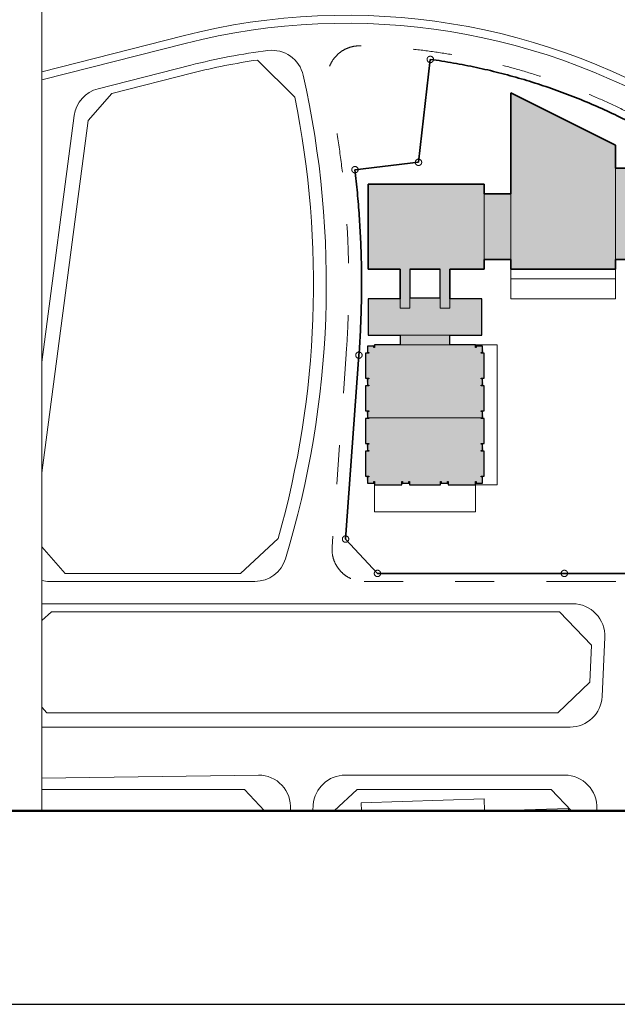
# Model space of a CAD drawing. Extents: x 297125 to 381225, y 1257649 to 1317049.
# Tile 20 of 42: x 373978 to 376963, y 1278249 to 1283170. Entities that reach past the tile are written whole.
import ezdxf

# ---------------------------------------------------------------- set-up
doc = ezdxf.new("R2010")
doc.units = 0
doc.header["$LTSCALE"] = 1000
for name, pattern in [('图框$0$S-REF-FREAM-A1+150+1.75$0$DGN Style 1', [2.553209, 0.004248, -2.54896]), ('图框$0$S-REF-FREAM-A1+150+1.75$0$DGN Style 4', [1.04214, 0.520745, -0.260372, 0.000650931, -0.260372]), ('图框$0$S-REF-FREAM-A1+150+1.75$0$DGN Style 5', [0.455652, 0.195279, -0.260372]), ('图框$0$S-REF-FREAM-A1+150+1.75$0$DGN Style 6', [1.238071, 0.000650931, -0.260372, 0.455652, -0.260372, 0.000650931, -0.260372])]:
    doc.linetypes.add(name, pattern=pattern)
doc.layers.get('0').update_dxf_attribs({"linetype": 'CONTINUOUS'})
doc.layers.add('图框$0$S-REF-FREAM-A1+150+1.75$0$A-ASIS', color=6, linetype='CONTINUOUS', plot=False)
for name, color, linetype, lineweight in [('图框$0$S-REF-FREAM-A1+150+1.75$0$A-b-a0sh-S - A-Z010-G-TtlB', 2, 'CONTINUOUS', 13), ('图框$0$S-REF-FREAM-A1+150+1.75$0$A-G2-G-Bldg-RFL', 7, '图框$0$S-REF-FREAM-A1+150+1.75$0$DGN Style 1', 18), ('图框$0$S-REF-FREAM-A1+150+1.75$0$A-G25 JH1-G-WallCladGlazGlas', 4, 'CONTINUOUS', 13), ('图框$0$S-REF-FREAM-A1+150+1.75$0$A-G72-G-SiteEncl', 7, '图框$0$S-REF-FREAM-A1+150+1.75$0$DGN Style 6', 13), ('图框$0$S-REF-FREAM-A1+150+1.75$0$A-XX-p-key - A-G24-G-Roof', 4, 'CONTINUOUS', 25), ('图框$0$S-REF-FREAM-A1+150+1.75$0$A-XX-p-key - A-G25 JH1-G-WallCladGlazGlas', 4, 'CONTINUOUS', 13), ('图框$0$S-REF-FREAM-A1+150+1.75$0$A-XX-p-key - A-Z950-G-DgnL01', 5, 'CONTINUOUS', 13), ('图框$0$S-REF-FREAM-A1+150+1.75$0$A-XX-p-key - A-Z950-G-DgnL02', 3, 'CONTINUOUS', 13), ('图框$0$S-REF-FREAM-A1+150+1.75$0$A-XX-p-key - A-Z950-G-DgnL07', 4, 'CONTINUOUS', 13), ('图框$0$S-REF-FREAM-A1+150+1.75$0$A-Z930-G-ColP01', 7, 'CONTINUOUS', 13), ('图框$0$S-REF-FREAM-A1+150+1.75$0$Level 19', 7, 'CONTINUOUS', 13)]:
    doc.layers.add(name, color=color, linetype=linetype, lineweight=lineweight)
doc.layers.add('图框$0$S-REF-FREAM-A1+150+1.75$0$A-Z900-G-NPlt', color=6, linetype='CONTINUOUS', lineweight=13, plot=False)

# ---------------------------------------------------------------- blocks, each defined once
blk = doc.blocks.new('*U8')
at = {"layer": '图框$0$S-REF-FREAM-A1+150+1.75$0$A-XX-p-key - A-Z950-G-DgnL02', "color": 7, "linetype": 'Continuous', "lineweight": 13}
for p, q in [((48.58, 64.39), (49.49, 66.96)), ((49.05, 64.22), (49.96, 66.78)), ((49.1, 64.38), (49.91, 66.64)), ((49.1, 64.38), (49.91, 66.64)), ((49.39, 64.28), (50.19, 66.54)), ((63.88, 61.85), (49.49, 66.96)), ((49.67, 64.18), (50.47, 66.44)), ((49.67, 64.18), (50.47, 66.44)), ((49.91, 66.65), (63.83, 61.71)), ((49.95, 64.08), (50.75, 66.34)), ((50.23, 63.98), (51.04, 66.24)), ((50.52, 63.88), (51.32, 66.14)), ((50.52, 63.88), (51.32, 66.14)), ((50.8, 63.78), (51.6, 66.04)), ((51.08, 63.68), (51.89, 65.94)), ((51.36, 63.57), (52.17, 65.84)), ((51.65, 63.47), (52.45, 65.74)), ((51.93, 63.37), (52.73, 65.64)), ((52.21, 63.27), (53.02, 65.54)), ((52.5, 63.17), (53.3, 65.43)), ((52.78, 63.07), (53.58, 65.33)), ((53.06, 62.97), (53.86, 65.23)), ((53.34, 62.87), (54.15, 65.13)), ((53.63, 62.77), (54.43, 65.03)), ((53.91, 62.67), (54.71, 64.93)), ((54.19, 62.57), (55, 64.83)), ((54.47, 62.47), (55.28, 64.73)), ((54.76, 62.37), (55.56, 64.63)), ((56.64, 61.7), (57.45, 63.96)), ((56.92, 61.6), (57.73, 63.86)), ((57.21, 61.5), (58.01, 63.76)), ((57.21, 61.5), (58.01, 63.76)), ((57.49, 61.4), (58.29, 63.66)), ((57.77, 61.3), (58.58, 63.56)), ((58.06, 61.2), (58.86, 63.46)), ((58.34, 61.1), (59.14, 63.36)), ((58.62, 61), (59.42, 63.26)), ((58.9, 60.9), (59.71, 63.16)), ((59.19, 60.8), (59.99, 63.06)), ((59.47, 60.7), (60.27, 62.96)), ((59.47, 60.7), (59.77, 61.55)), ((59.75, 60.6), (60.56, 62.86)), ((60.03, 60.5), (60.84, 62.76)), ((60.32, 60.4), (61.12, 62.66)), ((60.6, 60.3), (61.4, 62.56)), ((60.88, 60.2), (61.69, 62.46)), ((61.17, 60.09), (61.97, 62.36)), ((61.45, 59.99), (62.25, 62.26)), ((61.73, 59.89), (62.53, 62.16)), ((62.87, 62.21), (61.96, 59.64)), ((56.85, 61.14), (55.94, 58.58)), ((56.31, 59.62), (55.94, 58.59)), ((72.9, 52.55), (55.94, 58.58)), ((62.91, 57.28), (56.31, 59.62)), ((56.78, 59.45), (56.41, 58.42)), ((72.95, 52.69), (56.46, 58.55)), ((56.85, 61.13), (56.48, 60.09)), ((63.08, 57.75), (56.48, 60.09)), ((57.25, 59.29), (56.94, 58.39)), ((57.32, 60.96), (56.95, 59.93)), ((73.76, 54.97), (57.27, 60.83)), ((73.36, 53.83), (57.34, 59.52)), ((57.72, 59.12), (57.41, 58.22)), ((57.72, 59.12), (57.41, 58.22)), ((57.42, 59.76), (57.74, 60.65)), ((58.2, 58.95), (57.88, 58.06)), ((57.89, 59.59), (58.21, 60.49)), ((57.89, 59.59), (58.21, 60.49)), ((58.67, 58.79), (58.35, 57.89)), ((58.36, 59.42), (58.68, 60.32)), ((59.14, 58.62), (58.82, 57.72)), ((58.83, 59.26), (59.15, 60.15)), ((59.61, 58.45), (59.29, 57.56)), ((59.31, 59.09), (59.62, 59.98)), ((59.78, 58.92), (60.09, 59.82)), ((60.25, 58.75), (60.57, 59.65)), ((60.72, 58.59), (61.04, 59.48)), ((61.19, 58.42), (61.51, 59.32)), ((61.66, 58.25), (61.98, 59.15)), ((62.15, 58.13), (62.45, 58.98)), ((62.59, 56.38), (63.39, 58.65)), ((62.62, 57.97), (62.92, 58.81)), ((63.45, 59.39), (64.19, 61.46)), ((65.53, 58.65), (63.45, 59.39)), ((64.19, 61.46), (66.26, 60.73)), ((66.26, 60.73), (65.53, 58.65)), ((67.69, 60.27), (66.9, 58.06)), ((67.37, 57.89), (67.67, 58.74)), ((67.37, 57.89), (67.67, 58.74)), ((67.84, 57.72), (68.14, 58.57)), ((67.84, 57.72), (68.14, 58.57)), ((67.87, 59.31), (68.17, 60.15)), ((68.34, 59.14), (68.64, 59.99)), ((68.81, 58.97), (69.12, 59.82)), ((69.29, 58.8), (69.59, 59.65)), ((69.76, 58.64), (70.06, 59.48)), ((70.23, 58.47), (70.53, 59.32)), ((70.7, 58.3), (71, 59.15)), ((60.08, 58.28), (59.76, 57.39)), ((60.55, 58.12), (60.23, 57.22)), ((61.02, 57.95), (60.71, 57.05)), ((61.49, 57.78), (61.18, 56.89)), ((61.97, 57.61), (61.65, 56.72)), ((62.44, 57.45), (62.12, 56.55)), ((64.32, 56.78), (64.49, 57.25)), ((73.27, 53.6), (64.32, 56.78)), ((64.47, 55.71), (64.79, 56.61)), ((73.44, 54.07), (64.49, 57.25)), ((65.26, 56.44), (64.95, 55.55)), ((64.96, 57.08), (65.28, 57.98)), ((65.74, 56.28), (65.42, 55.38)), ((65.43, 56.91), (65.75, 57.81)), ((66.21, 56.11), (65.89, 55.21)), ((65.9, 56.75), (66.22, 57.64)), ((66.68, 55.94), (66.36, 55.05)), ((66.37, 56.58), (66.69, 57.47)), ((67.15, 55.77), (66.83, 54.88)), ((66.86, 56.46), (67.16, 57.31)), ((67.62, 55.61), (67.3, 54.71)), ((67.33, 56.29), (67.63, 57.14)), ((68.09, 55.44), (67.77, 54.54)), ((67.79, 56.08), (68.11, 56.97)), ((68.26, 55.91), (68.58, 56.81)), ((68.31, 57.56), (68.61, 58.41)), ((68.31, 57.56), (68.61, 58.41)), ((68.73, 55.74), (69.05, 56.64)), ((68.78, 57.39), (69.08, 58.24)), ((68.78, 57.39), (69.08, 58.24)), ((69.2, 55.58), (69.52, 56.47)), ((69.25, 57.22), (69.56, 58.07)), ((69.25, 57.22), (69.56, 58.07)), ((69.67, 55.41), (69.99, 56.3)), ((69.73, 57.06), (70.03, 57.9)), ((69.73, 57.06), (70.03, 57.9)), ((70.14, 55.24), (70.46, 56.14)), ((70.2, 56.89), (70.5, 57.74)), ((70.2, 56.89), (70.5, 57.74)), ((70.61, 55.07), (70.93, 55.97)), ((70.67, 56.72), (70.97, 57.57)), ((70.67, 56.72), (70.97, 57.57)), ((71.09, 54.91), (71.4, 55.8)), ((71.14, 56.55), (71.44, 57.4)), ((71.14, 56.55), (71.44, 57.4)), ((71.56, 54.74), (71.87, 55.63)), ((71.61, 56.39), (71.91, 57.23)), ((71.61, 56.39), (71.91, 57.23)), ((72.03, 54.57), (72.35, 55.47)), ((72.08, 56.22), (72.38, 57.07)), ((72.08, 56.22), (72.38, 57.07)), ((68.56, 55.27), (68.24, 54.38)), ((69.03, 55.1), (68.72, 54.21)), ((69.5, 54.94), (69.19, 54.04)), ((69.98, 54.77), (69.66, 53.87)), ((70.45, 54.6), (70.13, 53.71)), ((70.92, 54.44), (70.6, 53.54)), ((71.39, 54.27), (71.07, 53.37)), ((71.86, 54.1), (71.54, 53.21)), ((72.33, 53.93), (72.01, 53.04)), ((72.8, 53.77), (72.48, 52.87)), ((72.5, 54.4), (72.82, 55.3)), ((72.97, 54.24), (73.29, 55.13)), ((42.21, -67.36), (56.16, -58.44))]:
    blk.add_line(p, q, dxfattribs=at)
at = {"layer": '图框$0$S-REF-FREAM-A1+150+1.75$0$A-XX-p-key - A-Z950-G-DgnL02', "color": 1, "linetype": '图框$0$S-REF-FREAM-A1+150+1.75$0$DGN Style 4', "lineweight": 35}
for p, q in [((-109.69, 37.32), (-95.46, 8.26)), ((-95.46, 8.26), (-110.93, -4.38)), ((103.05, -10.7), (103.11, 4.08)), ((12.11, -75.35), (51.04, -50.44)), ((-78.66, -52.5), (-51.22, -103.14)), ((-37.04, -106.8), (12.11, -75.35)), ((-51.22, -103.14), (-37.04, -106.8))]:
    blk.add_line(p, q, dxfattribs=at)
at = {"layer": '图框$0$S-REF-FREAM-A1+150+1.75$0$A-XX-p-key - A-Z950-G-DgnL02', "color": 7, "linetype": 'Continuous', "lineweight": 13}
for centre, radius in [((51.1, 64.94), 0.6), ((56.21, 63.13), 0.6), ((56.21, 63.13), 0.25), ((59.44, 58.78), 0.6), ((64.29, 60.26), 0.25), ((64.86, 60.06), 0.6), ((65.42, 59.86), 0.25), ((63.98, 57.16), 0.6), ((63.98, 57.16), 0.25)]:
    blk.add_circle(centre, radius, dxfattribs=at)
at = {"layer": '图框$0$S-REF-FREAM-A1+150+1.75$0$A-XX-p-key - A-Z950-G-DgnL02', "color": 1, "linetype": '图框$0$S-REF-FREAM-A1+150+1.75$0$DGN Style 4', "lineweight": 18}
for centre in [(-109.69, 37.32), (-95.46, 8.26), (103.11, 4.08), (-110.93, -4.38), (103.05, -10.7), (-78.66, -52.5), (51.04, -50.44), (12.11, -75.35), (-51.22, -103.14), (-37.04, -106.8)]:
    blk.add_circle(centre, 1, dxfattribs=at)
at = {"layer": '图框$0$S-REF-FREAM-A1+150+1.75$0$A-XX-p-key - A-Z950-G-DgnL02', "color": 7, "linetype": 'Continuous', "lineweight": 13}
for centre, radius, start, end in [((-24.3, 105.23), 3, 120.8711, 269.6147), ((63.93, 61.99), 0.3, 250.4516, 319.2236), ((63.93, 61.99), 0.15, 250.4516, 319.2236), ((67.9, 60.58), 0.3, 139.2236, 250.4516), ((67.9, 60.58), 0.15, 139.2236, 250.4516), ((-161.34, 281.43), 403.5, 302.6168, 312.628)]:
    blk.add_arc(centre, radius, start, end, dxfattribs=at)
at = {"layer": '图框$0$S-REF-FREAM-A1+150+1.75$0$A-XX-p-key - A-Z950-G-DgnL02', "color": 1, "linetype": '图框$0$S-REF-FREAM-A1+150+1.75$0$DGN Style 4', "lineweight": 35}
for centre, radius, start, end in [((-28.2, -138.73), 194, 47.4039, 114.8381), ((-349.04, -198.95), 307.5, 28.4432, 39.255), ((-161.34, 281.42), 394, 302.6182, 312.1472)]:
    blk.add_arc(centre, radius, start, end, dxfattribs=at)

msp = doc.modelspace()

# ---------------------------------------------------------------- hatches: boundary and pattern name
at = {"layer": '图框$0$S-REF-FREAM-A1+150+1.75$0$A-Z930-G-ColP01', "true_color": 0x8e8e8e}
msp.add_hatch(color=252, dxfattribs=at).paths.add_polyline_path([(375714.66, 1280854.26), (375749.87, 1280854.26), (375749.87, 1280845.06), (375887.49, 1280845.06), (375887.49, 1280854.26), (375925.89, 1280854.26), (375925.89, 1280845.06), (376079.51, 1280845.06), (376079.51, 1280854.26), (376117.92, 1280854.26), (376117.92, 1280845.06), (376255.54, 1280845.06), (376255.54, 1280854.26), (376290.74, 1280854.26), (376290.74, 1280889.47), (376299.14, 1280889.47), (376299.14, 1281014.28), (376290.74, 1281052.69), (376299.15, 1281052.69), (376299.15, 1281177.51), (376290.74, 1281215.91), (376299.15, 1281215.91), (376299.15, 1281340.73), (376290.74, 1281379.13), (376299.15, 1281379.13), (376299.15, 1281503.95), (376290.74, 1281539.16), (376255.54, 1281539.16), (376255.54, 1281545.96), (376126.72, 1281545.96), (376126.72, 1281593.56), (376286.74, 1281593.56), (376286.74, 1281775.98), (376126.72, 1281775.98), (376126.71, 1281923.87), (376077.91, 1281923.87), (376077.91, 1281780.8), (375927.49, 1281780.8), (375927.49, 1281923.87), (376077.91, 1281923.87), (376126.71, 1281923.87), (376299.14, 1281923.87), (376299.14, 1281971.88), (376431.16, 1281971.88), (376431.16, 1281923.87), (376954.82, 1281923.87), (376954.82, 1281971.83), (377086.84, 1281971.85), (377086.84, 1281775.98), (377086.84, 1280845.06), (377086.84, 1280563.69), (377507.7, 1280563.69), (377507.7, 1280611.69), (377555.71, 1280611.69), (377555.71, 1280563.69), (378223, 1280563.69), (378223, 1281230.98), (377555.71, 1281230.98), (377555.71, 1281182.97), (377507.7, 1281182.97), (377508.07, 1282266.74), (377086.84, 1282477.01), (377086.84, 1282429), (376954.82, 1282428.98), (376954.82, 1282542.94), (376431.16, 1282804.37), (376431.16, 1282299.92), (376299.15, 1282299.92), (376299.15, 1282347.93), (375718.67, 1282347.93), (375718.66, 1281923.87), (375878.68, 1281923.87), (375878.69, 1281775.99), (375718.67, 1281775.99), (375718.67, 1281593.56), (375878.69, 1281593.56), (375878.69, 1281545.95), (375749.87, 1281545.96), (375714.67, 1281539.16), (375714.67, 1281503.95), (375706.26, 1281503.95), (375706.26, 1281379.13), (375714.66, 1281340.73), (375706.26, 1281340.73), (375706.26, 1281215.91), (375714.67, 1281177.51), (375706.26, 1281177.51), (375706.26, 1281052.69), (375714.67, 1281014.28), (375706.26, 1281014.28), (375706.27, 1280889.47)])

# ---------------------------------------------------------------- linework, layer by layer
msp.add_line((372225.02, 1278249, 0), (380225.02, 1278249, 0))
at = {"layer": '图框$0$S-REF-FREAM-A1+150+1.75$0$A-ASIS', "elevation": 0}
msp.add_lwpolyline([(372225.02, 1278249), (380225.02, 1278249), (380225.02, 1284249), (372225.02, 1284249)], close=True, dxfattribs=at)
at = {"layer": '图框$0$S-REF-FREAM-A1+150+1.75$0$A-b-a0sh-S - A-Z010-G-TtlB', "linetype": 'Continuous', "lineweight": 50}
msp.add_line((372225.02, 1279216.32, 0), (380225.02, 1279216.32, 0), dxfattribs=at)
at = {"layer": '图框$0$S-REF-FREAM-A1+150+1.75$0$A-G2-G-Bldg-RFL', "linetype": 'Continuous', "lineweight": 13}
for p, q in [((376431.16, 1281875.87, 0), (376431.16, 1281923.87, 0)), ((376954.82, 1281875.87, 0), (376954.82, 1281923.87, 0)), ((376431.16, 1281875.87, 0), (376954.82, 1281875.87, 0))]:
    msp.add_line(p, q, dxfattribs=at)
at = {"layer": '图框$0$S-REF-FREAM-A1+150+1.75$0$A-G2-G-Bldg-RFL', "linetype": 'Continuous', "lineweight": 13, "elevation": 0, "flags": 128}
for points in [[(376431.16, 1281875.87), (376431.16, 1281775.98), (376954.82, 1281775.98), (376954.82, 1281875.87)], [(376255.54, 1281545.96), (376363.15, 1281545.96), (376363.15, 1280845.06), (376255.54, 1280845.06)], [(375749.84, 1280845.06), (375749.84, 1280710.24), (376255.54, 1280710.24), (376255.54, 1280845.06)]]:
    msp.add_lwpolyline(points, dxfattribs=at)
at = {"layer": '图框$0$S-REF-FREAM-A1+150+1.75$0$A-G25 JH1-G-WallCladGlazGlas', "linetype": 'Continuous', "lineweight": 35}
for p, q in [((376431.16, 1282299.92, 0), (376431.16, 1282804.37, 0)), ((376431.16, 1282804.37, 0), (376954.82, 1282542.94, 0)), ((375718.66, 1281923.87, 0), (375718.66, 1282347.93, 0)), ((375718.67, 1282347.93, 0), (376299.15, 1282347.93, 0)), ((376299.15, 1282299.92, 0), (376299.15, 1282347.93, 0)), ((376431.16, 1282299.92, 0), (376299.15, 1282299.92, 0)), ((376431.16, 1281971.88, 0), (376299.14, 1281971.88, 0)), ((376299.14, 1281971.88, 0), (376299.14, 1281923.87, 0)), ((376431.16, 1281923.87, 0), (376431.16, 1281971.88, 0)), ((377086.84, 1281971.85, 0), (376954.82, 1281971.83, 0)), ((376954.82, 1281971.83, 0), (376954.82, 1281923.87, 0)), ((375878.68, 1281923.87, 0), (375718.66, 1281923.87, 0)), ((376077.91, 1281923.87, 0), (375927.49, 1281923.87, 0)), ((376299.14, 1281923.87, 0), (376126.71, 1281923.87, 0)), ((376431.16, 1281923.87, 0), (376954.82, 1281923.87, 0))]:
    msp.add_line(p, q, dxfattribs=at)
at = {"layer": '图框$0$S-REF-FREAM-A1+150+1.75$0$A-G25 JH1-G-WallCladGlazGlas', "linetype": 'Continuous', "lineweight": 35, "elevation": 0, "flags": 128}
msp.add_lwpolyline([(376954.82, 1282542.94), (376954.82, 1282428.98), (377086.84, 1282429), (377086.84, 1282477.01)], dxfattribs=at)
at = {"layer": '图框$0$S-REF-FREAM-A1+150+1.75$0$A-G72-G-SiteEncl', "linetype": '图框$0$S-REF-FREAM-A1+150+1.75$0$DGN Style 5'}
for p, q in [((375608.94, 1281498.35, 0), (375538.6, 1280534.47, 0)), ((375698.2, 1280362.81, 0), (376761.3, 1280362.8, 0)), ((376761.3, 1280362.8, 0), (377438.58, 1280362.8, 0))]:
    msp.add_line(p, q, dxfattribs=at)
for centre, radius, start, end in [((375675.37, 1282879.81, 0), 160.02, 88.72615, 191.82586), ((375609.02, 1279896.15, 0), 3144.42, 13.91611, 88.72615), ((370765.47, 1281851.77, 0), 4856.34, 355.82663, 11.82586), ((375698.2, 1280522.83, 0), 160.02, 175.82627, 269.99974)]:
    msp.add_arc(centre, radius, start, end, dxfattribs=at)
at = {"layer": '图框$0$S-REF-FREAM-A1+150+1.75$0$A-XX-p-key - A-G24-G-Roof', "lineweight": 13}
for p, q in [((376954.82, 1281971.83, 0), (376954.82, 1282428.98, 0)), ((376299.14, 1281971.88, 0), (376299.14, 1282299.92, 0)), ((376431.16, 1281971.88, 0), (376431.16, 1282299.92, 0)), ((375878.68, 1281775.99, 0), (375878.68, 1281727.98, 0)), ((375927.49, 1281780.8, 0), (375927.49, 1281727.98, 0)), ((376077.91, 1281780.8, 0), (376077.91, 1281727.98, 0)), ((376126.71, 1281775.98, 0), (376126.71, 1281727.98, 0)), ((375878.68, 1281727.98, 0), (375927.49, 1281727.98, 0)), ((376077.91, 1281727.98, 0), (376126.71, 1281727.98, 0)), ((375878.69, 1281593.56, 0), (376126.72, 1281593.56, 0)), ((375878.69, 1281545.95, 0), (376126.72, 1281545.96, 0)), ((375714.67, 1281180.71, 0), (376290.74, 1281180.71, 0))]:
    msp.add_line(p, q, dxfattribs=at)
at = {"layer": '图框$0$S-REF-FREAM-A1+150+1.75$0$A-XX-p-key - A-G25 JH1-G-WallCladGlazGlas', "lineweight": 25, "ltscale": 0.058824}
for p, q in [((375927.49, 1281923.87, 0), (375927.49, 1281780.8, 0)), ((376077.91, 1281780.8, 0), (376077.91, 1281923.87, 0)), ((375927.49, 1281780.8, 0), (376077.91, 1281780.8, 0))]:
    msp.add_line(p, q, dxfattribs=at)
at = {"layer": '图框$0$S-REF-FREAM-A1+150+1.75$0$A-XX-p-key - A-G25 JH1-G-WallCladGlazGlas', "lineweight": 25, "ltscale": 0.058824, "elevation": 0, "flags": 128}
msp.add_lwpolyline([(375878.69, 1281775.99), (375718.67, 1281775.99), (375718.67, 1281593.56), (375878.69, 1281593.56), (375878.69, 1281545.95), (375749.87, 1281545.96), (375749.87, 1281531.15), (375746.67, 1281531.15), (375746.67, 1281539.16), (375714.67, 1281539.16), (375714.67, 1281507.15), (375722.67, 1281507.15), (375722.67, 1281503.95), (375706.26, 1281503.95), (375706.26, 1281379.13), (375722.67, 1281379.13), (375722.67, 1281375.93), (375714.66, 1281375.93), (375714.66, 1281343.93), (375722.67, 1281343.93), (375722.67, 1281340.73), (375706.26, 1281340.73), (375706.26, 1281215.91), (375722.67, 1281215.91), (375722.67, 1281212.71), (375714.66, 1281212.71), (375714.67, 1281180.71), (375722.67, 1281180.71), (375722.67, 1281177.51), (375706.26, 1281177.51), (375706.26, 1281052.69), (375722.67, 1281052.69), (375722.67, 1281049.49), (375714.67, 1281049.49), (375714.67, 1281017.49), (375722.67, 1281017.49), (375722.67, 1281014.28), (375706.26, 1281014.28), (375706.27, 1280889.47), (375722.67, 1280889.47), (375722.67, 1280886.27), (375714.67, 1280886.27), (375714.66, 1280854.26), (375746.67, 1280854.26), (375746.67, 1280862.53), (375749.87, 1280862.53), (375749.87, 1280845.06), (375887.49, 1280845.06), (375887.49, 1280862.26), (375890.69, 1280862.26), (375890.69, 1280854.26), (375922.69, 1280854.26), (375922.69, 1280862.26), (375925.89, 1280862.26), (375925.89, 1280845.06), (376079.51, 1280845.06), (376079.51, 1280862.26), (376082.71, 1280862.26), (376082.71, 1280854.26), (376114.72, 1280854.26), (376114.72, 1280862.26), (376117.92, 1280862.26), (376117.92, 1280845.06), (376255.54, 1280845.06), (376255.54, 1280862.26), (376258.74, 1280862.26), (376258.74, 1280854.26), (376290.74, 1280854.26), (376290.74, 1280886.27), (376282.74, 1280886.27), (376282.74, 1280889.47), (376299.14, 1280889.47), (376299.14, 1281014.28), (376282.74, 1281014.28), (376282.74, 1281017.49), (376290.74, 1281017.49), (376290.74, 1281049.49), (376282.74, 1281049.49), (376282.74, 1281052.69), (376299.15, 1281052.69), (376299.15, 1281177.51), (376282.74, 1281177.51), (376282.74, 1281180.71), (376290.74, 1281180.71), (376290.74, 1281212.71), (376282.74, 1281212.71), (376282.74, 1281215.91), (376299.15, 1281215.91), (376299.15, 1281340.73), (376282.74, 1281340.73), (376282.74, 1281343.93), (376290.74, 1281343.93), (376290.74, 1281375.93), (376282.74, 1281375.93), (376282.74, 1281379.13), (376299.15, 1281379.13), (376299.15, 1281503.95), (376282.74, 1281503.95), (376282.74, 1281507.15), (376290.74, 1281507.15), (376290.74, 1281539.16), (376258.74, 1281539.16), (376258.74, 1281531.15), (376255.54, 1281531.15), (376255.54, 1281545.96), (376126.72, 1281545.96), (376126.72, 1281593.56), (376286.74, 1281593.56), (376286.74, 1281775.98), (376126.72, 1281775.98)], dxfattribs=at)
at = {"layer": '图框$0$S-REF-FREAM-A1+150+1.75$0$A-XX-p-key - A-Z950-G-DgnL01', "color": 7, "linetype": 'Continuous', "lineweight": 13}
for p, q in [((374795.08, 1283090.55, 0), (374088.22, 1282910.65, 0)), ((374804.96, 1283051.79, 0), (374088.22, 1282869.16, 0)), ((374832.61, 1282943.24, 0), (374369.28, 1282825.18, 0)), ((375165.12, 1282968.69, 0), (375352.16, 1282783.27, 0)), ((374842.49, 1282904.47, 0), (374438.81, 1282801.61, 0)), ((374319.67, 1282667.39, 0), (374438.81, 1282801.61, 0)), ((374088.22, 1281458.77, 0), (374250.13, 1282690.96, 0)), ((374088.22, 1280906.03, 0), (374319.67, 1282667.39, 0)), ((375080.8, 1280402.81, 0), (375269.08, 1280577.85, 0)), ((374088.22, 1280535.4, 0), (374204.52, 1280402.82, 0)), ((374204.52, 1280402.82, 0), (375080.8, 1280402.81, 0)), ((374126.64, 1280362.81, 0), (375152.92, 1280362.81, 0)), ((376741.13, 1280250.79, 0), (374088.22, 1280250.8, 0)), ((374088.22, 1280167.79, 0), (374137.24, 1280210.79, 0)), ((376675.18, 1280210.78, 0), (374137.24, 1280210.79, 0)), ((376675.18, 1280210.78, 0), (376835.03, 1280043.29, 0)), ((376887.15, 1279787.25, 0), (376900.98, 1280083.29, 0)), ((376826.43, 1279859.26, 0), (376835.03, 1280043.29, 0)), ((376666.58, 1279706.71, 0), (376826.43, 1279859.26, 0)), ((374088.22, 1279735.03, 0), (374113.06, 1279706.72, 0)), ((374113.06, 1279706.72, 0), (376666.58, 1279706.71, 0)), ((374088.22, 1279634.71, 0), (376727.3, 1279634.69, 0)), ((374088.22, 1279379.92, 0), (375170.98, 1279394.67, 0)), ((375604.19, 1279394.67, 0), (376701.13, 1279394.66, 0)), ((374088.22, 1279322.66, 0), (375101.55, 1279322.66, 0)), ((375101.55, 1279322.66, 0), (375200.4, 1279216.32, 0)), ((375663.12, 1279322.65, 0), (375548.74, 1279216.32, 0)), ((375663.12, 1279322.65, 0), (376633.69, 1279322.65, 0)), ((376633.69, 1279322.65, 0), (376735.17, 1279216.32, 0)), ((375442.41, 1279216.32, 0), (375444.59, 1279246.29, 0)), ((375330.58, 1279223, 0), (375330.09, 1279216.32, 0)), ((376860.98, 1279227.17, 0), (376860.38, 1279216.32, 0))]:
    msp.add_line(p, q, dxfattribs=at)
at = {"layer": '图框$0$S-REF-FREAM-A1+150+1.75$0$A-XX-p-key - A-Z950-G-DgnL01', "color": 7, "linetype": 'Continuous', "lineweight": 13, "elevation": 0, "flags": 128}
msp.add_lwpolyline([(374088.22, 1280167.79), (374088.22, 1279735.03), (374113.06, 1279706.72), (376666.58, 1279706.71), (376826.43, 1279859.26), (376835.03, 1280043.29), (376675.18, 1280210.78), (374137.24, 1280210.79), (374088.22, 1280167.79)], close=True, dxfattribs=at)
at = {"layer": '图框$0$S-REF-FREAM-A1+150+1.75$0$A-XX-p-key - A-Z950-G-DgnL01', "color": 7, "linetype": 'Continuous', "lineweight": 13}
for centre, radius, start, end in [((375399.37, 1279507.11, 0), 4132.6, 20.23962, 101.8232), ((375399.37, 1279507.11, 0), 4184.61, 20.23962, 68.89863), ((375609.02, 1279896.14, 0), 3296.48, 10.35269, 104.29497), ((375609.02, 1279896.14, 0), 3256.47, 10.35269, 104.29497), ((375609.02, 1279896.14, 0), 3144.46, 97.1393, 104.29497), ((375238.11, 1282857.44, 0), 160.02, 12.6718, 97.1393), ((375609.02, 1279896.14, 0), 3104.45, 98.22093, 104.29497), ((370765.42, 1281851.79, 0), 4744.38, 343.14869, 12.6718), ((374408.79, 1282670.11, 0), 160.02, 104.29497, 172.51418), ((370765.42, 1281851.79, 0), 4680.37, 344.20554, 11.47957), ((375152.92, 1280522.83, 0), 160.02, 269.99974, 343.14869), ((374126.64, 1280522.84, 0), 160.02, 256.10918, 269.99974), ((376741.13, 1280090.76, 0), 160.02, 357.32532, 89.99974), ((376727.3, 1279794.72, 0), 160.02, 269.99974, 357.32532), ((375170.98, 1279234.64, 0), 160.02, 355.82627, 89.99974), ((375604.19, 1279234.64, 0), 160.02, 89.99974, 175.82627), ((376701.13, 1279234.64, 0), 160.02, 357.32532, 89.99974)]:
    msp.add_arc(centre, radius, start, end, dxfattribs=at)
at = {"layer": '图框$0$S-REF-FREAM-A1+150+1.75$0$A-XX-p-key - A-Z950-G-DgnL07', "elevation": 0, "flags": 128}
for points in [[(375685.11, 1279216.32), (376300.13, 1279216.32), (376298.21, 1279276.13), (375683.83, 1279256.4), (375685.11, 1279216.32)], [(376500.83, 1279216.32), (376720.34, 1279216.32), (376719.95, 1279228.46), (376500.67, 1279221.42), (376500.83, 1279216.32)]]:
    msp.add_lwpolyline(points, close=True, dxfattribs=at)
at = {"layer": '图框$0$S-REF-FREAM-A1+150+1.75$0$A-Z900-G-NPlt', "elevation": 0, "flags": 128}
msp.add_lwpolyline([(374088.22, 1284249), (380225.02, 1284249), (380225.02, 1279216.32), (374088.22, 1279216.32), (374088.22, 1284249)], close=True, dxfattribs=at)
at = {"layer": '图框$0$S-REF-FREAM-A1+150+1.75$0$Level 19', "color": 4, "linetype": 'Continuous', "lineweight": 35, "ltscale": 0.058824, "elevation": 0, "flags": 128}
for points in [[(375878.68, 1281923.87), (375878.68, 1281775.99)], [(376126.71, 1281923.87), (376126.71, 1281775.98)]]:
    msp.add_lwpolyline(points, dxfattribs=at)

# ---------------------------------------------------------------- block references
at = {"layer": '图框$0$S-REF-FREAM-A1+150+1.75$0$A-XX-p-key - A-Z950-G-DgnL02', "color": 7, "linetype": 'Continuous', "lineweight": 13, "xscale": 16.00216879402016, "yscale": 16.00216879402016, "zscale": 16.00216879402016, "rotation": 327.3829402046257}
msp.add_blockref('*U8', (377185.74, 1281522.82, 0), dxfattribs=at)

doc.saveas('drawing.dxf')
